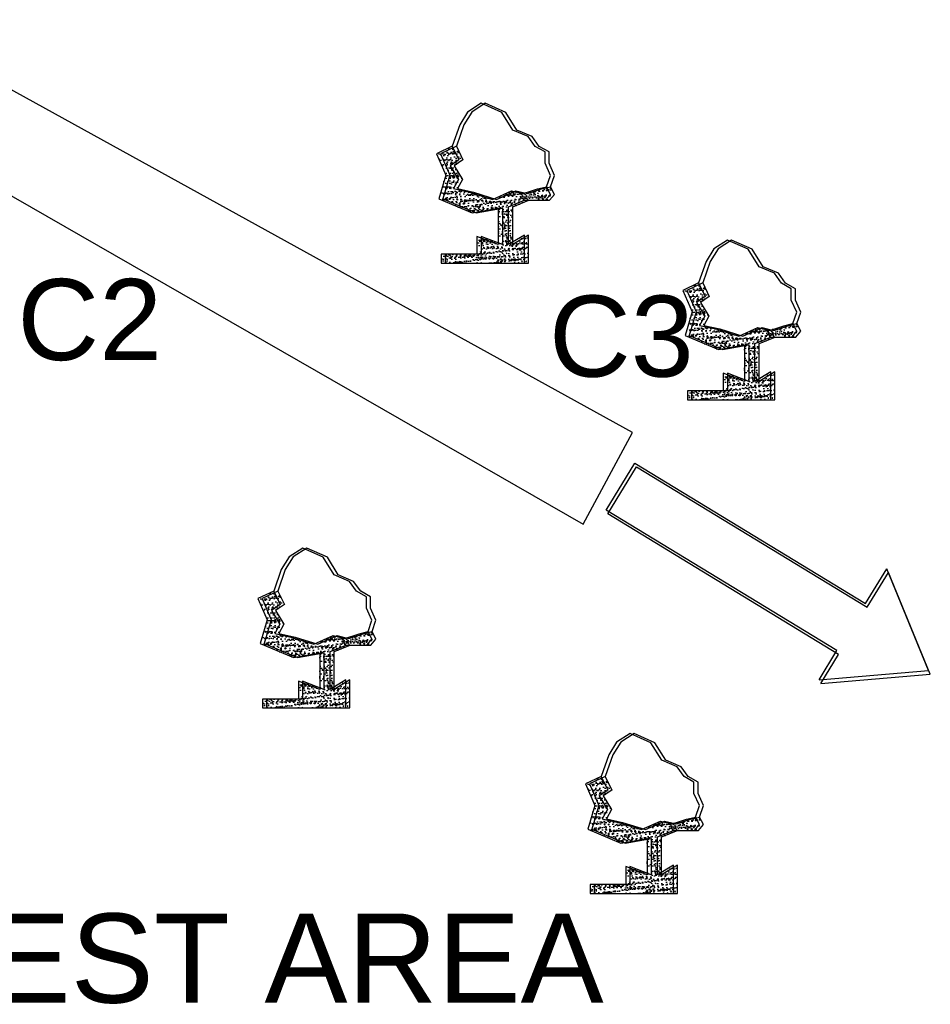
# Model space of a CAD drawing. Header units: inches. Extents: x -1841658761 to 3039153, y 1727 to 2165588347.
# Tile 15 of 41: x 10768 to 10816, y 4462 to 4514. Entities that reach past the tile are written whole.
import ezdxf

# ---------------------------------------------------------------- set-up
doc = ezdxf.new("R2010")
doc.units = ezdxf.units.IN
doc.header["$MEASUREMENT"] = 0
pattern_1 = [(50, (9835.82934, 4312.83143), (0.5715667, -0.0500056), [0.05976563, -0.65742187]), (355, (9835.82934, 4312.83143), (-0.11056747, 0.5994031), [0.0478125, -0.5259375]), (100.451444, (9835.87697, 4312.82727), (0.46099924, 0.5493975), [0.05079297, -0.55872262]), (46.1842, (9835.82934, 4312.9908), (0.85045794, -0.1318982), [0.0896484, -0.9861328]), (96.63564, (9835.9002, 4312.9798), (0.74480874, 0.77625076), [0.0761895, -0.8380844]), (351.18416, (9835.8293, 4312.9908), (0.7448087, 0.77625076), [0.07171875, -0.78890625]), (21, (9835.90903, 4312.95097), (0.4756603, -0.32083693), [0.05976563, -0.65742187]), (326, (9835.909, 4312.95097), (0.1938919, 0.57785394), [0.0478125, -0.5259375]), (71.451445, (9835.94867, 4312.92423), (0.6695522, 0.257017), [0.05079296, -0.55872262]), (37.5, (9835.82934, 4312.83143), (0.009689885, 0.26527479), [0, -0.5195625, 0, -0.53390625, 0, -0.52792969]), (7.5, (9835.82934, 4312.83143), (0.20963354, 0.31429683), [0, -0.30440625, 0, -0.507609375, 0, -0.20121094]), (327.5, (9835.65164, 4312.83143), (0.425389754, -0.017973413), [0, -0.19921875, 0, -0.6215625, 0, -0.82476562]), (317.5, (9835.57195, 4312.83143), (0.46472648, 0.07977116), [0, -0.25898437, 0, -0.41278125, 0, -0.58570312])]
pattern_2 = [(50, (9853, 4303.11184), (0.5715667, -0.0500056), [0.05976563, -0.65742187]), (355, (9853, 4303.11184), (-0.11056747, 0.5994031), [0.0478125, -0.5259375]), (100.451444, (9853.0476, 4303.10767), (0.46099924, 0.5493975), [0.05079297, -0.55872262]), (46.1842, (9853, 4303.2712), (0.85045794, -0.1318982), [0.0896484, -0.9861328]), (96.63564, (9853.0709, 4303.2602), (0.74480874, 0.77625076), [0.0761895, -0.8380844]), (351.18416, (9853, 4303.2712), (0.7448087, 0.77625076), [0.07171875, -0.78890625]), (21, (9853.0797, 4303.23137), (0.4756603, -0.32083693), [0.05976563, -0.65742187]), (326, (9853.0797, 4303.23137), (0.1938919, 0.57785394), [0.0478125, -0.5259375]), (71.451445, (9853.1193, 4303.20463), (0.6695522, 0.257017), [0.05079296, -0.55872262]), (37.5, (9853, 4303.11184), (0.009689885, 0.26527479), [0, -0.5195625, 0, -0.53390625, 0, -0.52792969]), (7.5, (9853, 4303.11184), (0.20963354, 0.31429683), [0, -0.30440625, 0, -0.507609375, 0, -0.20121094]), (327.5, (9852.82229, 4303.11184), (0.425389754, -0.017973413), [0, -0.19921875, 0, -0.6215625, 0, -0.82476562]), (317.5, (9852.7426, 4303.11184), (0.46472648, 0.07977116), [0, -0.25898437, 0, -0.41278125, 0, -0.58570312])]
pattern_3 = [(50, (9845.19086, 4336.1454), (0.5715667, -0.0500056), [0.05976563, -0.65742187]), (355, (9845.19086, 4336.1454), (-0.11056747, 0.5994031), [0.0478125, -0.5259375]), (100.451444, (9845.2385, 4336.14124), (0.46099924, 0.5493975), [0.05079297, -0.55872262]), (46.1842, (9845.19086, 4336.3048), (0.85045794, -0.1318982), [0.0896484, -0.9861328]), (96.63564, (9845.2617, 4336.2938), (0.74480874, 0.77625076), [0.0761895, -0.8380844]), (351.18416, (9845.1909, 4336.3048), (0.7448087, 0.77625076), [0.07171875, -0.78890625]), (21, (9845.27055, 4336.26494), (0.4756603, -0.32083693), [0.05976563, -0.65742187]), (326, (9845.27055, 4336.26494), (0.1938919, 0.57785394), [0.0478125, -0.5259375]), (71.451445, (9845.3102, 4336.2382), (0.6695522, 0.257017), [0.05079296, -0.55872262]), (37.5, (9845.19086, 4336.14541), (0.009689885, 0.26527479), [0, -0.5195625, 0, -0.53390625, 0, -0.52792969]), (7.5, (9845.19086, 4336.1454), (0.20963354, 0.31429683), [0, -0.30440625, 0, -0.507609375, 0, -0.20121094]), (327.5, (9845.01316, 4336.14541), (0.425389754, -0.017973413), [0, -0.19921875, 0, -0.6215625, 0, -0.82476562]), (317.5, (9844.93347, 4336.1454), (0.46472648, 0.07977116), [0, -0.25898437, 0, -0.41278125, 0, -0.58570312])]
pattern_4 = [(50, (9858.104, 4328.97912), (0.5715667, -0.0500056), [0.05976563, -0.65742187]), (355, (9858.104, 4328.9791), (-0.11056747, 0.5994031), [0.0478125, -0.5259375]), (100.451444, (9858.1516, 4328.97496), (0.46099924, 0.5493975), [0.05079297, -0.55872262]), (46.1842, (9858.104, 4329.1385), (0.85045794, -0.1318982), [0.0896484, -0.9861328]), (96.63564, (9858.17486, 4329.1275), (0.74480874, 0.77625076), [0.0761895, -0.8380844]), (351.18416, (9858.104, 4329.1385), (0.7448087, 0.77625076), [0.07171875, -0.78890625]), (21, (9858.18367, 4329.09866), (0.4756603, -0.32083693), [0.05976563, -0.65742187]), (326, (9858.1837, 4329.09866), (0.1938919, 0.57785394), [0.0478125, -0.5259375]), (71.451445, (9858.2233, 4329.0719), (0.6695522, 0.257017), [0.05079296, -0.55872262]), (37.5, (9858.10398, 4328.97912), (0.009689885, 0.26527479), [0, -0.5195625, 0, -0.53390625, 0, -0.52792969]), (7.5, (9858.10398, 4328.97912), (0.20963354, 0.31429683), [0, -0.30440625, 0, -0.507609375, 0, -0.20121094]), (327.5, (9857.92628, 4328.97912), (0.425389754, -0.017973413), [0, -0.19921875, 0, -0.6215625, 0, -0.82476562]), (317.5, (9857.8466, 4328.97912), (0.46472648, 0.07977116), [0, -0.25898437, 0, -0.41278125, 0, -0.58570312])]

msp = doc.modelspace()

# ---------------------------------------------------------------- hatches: boundary and pattern name
at = {"ltscale": 0.02}
h = msp.add_hatch(dxfattribs=at)
h.set_pattern_fill('AR-CONC', color=256, scale=0.079687)
h.set_pattern_definition([(50, (9844.97836, 4336.1454), (0.5715667, -0.0500056), [0.05976563, -0.65742187]), (355, (9844.97836, 4336.1454), (-0.11056747, 0.5994031), [0.0478125, -0.5259375]), (100.451444, (9845.026, 4336.14124), (0.46099924, 0.5493975), [0.05079297, -0.55872262]), (46.1842, (9844.97836, 4336.3048), (0.85045794, -0.1318982), [0.0896484, -0.9861328]), (96.63564, (9845.0492, 4336.2938), (0.74480874, 0.77625076), [0.0761895, -0.8380844]), (351.18416, (9844.9784, 4336.3048), (0.7448087, 0.77625076), [0.07171875, -0.78890625]), (21, (9845.05805, 4336.26494), (0.4756603, -0.32083693), [0.05976563, -0.65742187]), (326, (9845.05805, 4336.26494), (0.1938919, 0.57785394), [0.0478125, -0.5259375]), (71.451445, (9845.0977, 4336.2382), (0.6695522, 0.257017), [0.05079296, -0.55872262]), (37.5, (9844.97836, 4336.14541), (0.009689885, 0.26527479), [0, -0.5195625, 0, -0.53390625, 0, -0.52792969]), (7.5, (9844.97836, 4336.1454), (0.20963354, 0.31429683), [0, -0.30440625, 0, -0.507609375, 0, -0.20121094]), (327.5, (9844.80066, 4336.14541), (0.425389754, -0.017973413), [0, -0.19921875, 0, -0.6215625, 0, -0.82476562]), (317.5, (9844.72097, 4336.1454), (0.46472648, 0.07977116), [0, -0.25898437, 0, -0.41278125, 0, -0.58570312])])
h.paths.add_polyline_path([(10790.5237, 4505.2062), (10790.7946, 4505.69364), (10790.35213, 4506.40677), (10790.81265, 4506.71368), (10790.46925, 4507.42763), (10789.64181, 4507.03702), (10790.12449, 4505.91117), (10789.75675, 4504.67044), (10791.50354, 4503.93519), (10792.88104, 4504.18278), (10792.88104, 4502.27079), (10791.76234, 4502.70369), (10791.76234, 4501.76573), (10789.88579, 4501.76573), (10789.88579, 4501.29675), (10794.25236, 4501.29675), (10794.25236, 4502.77585), (10793.42236, 4502.27079), (10793.42236, 4504.25493), (10794.26129, 4504.59363), (10795.35282, 4504.59363), (10795.61229, 4504.90197), (10795.41274, 4505.30094), (10794.94084, 4505.18829), (10794.19644, 4504.94326), (10793.57912, 4505.08846), (10792.57146, 4504.64378), (10791.37249, 4505.01663)])
h = msp.add_hatch(dxfattribs=at)
h.set_pattern_fill('AR-CONC', color=256, scale=0.079687)
h.set_pattern_definition(pattern_3)
h.paths.add_polyline_path([(10790.7362, 4505.2062), (10791.0071, 4505.69364), (10790.56463, 4506.40677), (10791.02515, 4506.71368), (10790.68175, 4507.42763), (10789.85431, 4507.03702), (10790.33699, 4505.91117), (10789.96925, 4504.67044), (10791.71604, 4503.93519), (10793.09354, 4504.18278), (10793.09354, 4502.27079), (10791.97484, 4502.70369), (10791.97484, 4501.76573), (10790.09829, 4501.76573), (10790.09829, 4501.29675), (10794.46486, 4501.29675), (10794.46486, 4502.77585), (10793.63486, 4502.27079), (10793.63486, 4504.25493), (10794.47379, 4504.59363), (10795.56532, 4504.59363), (10795.82479, 4504.90197), (10795.62524, 4505.30094), (10795.15334, 4505.18829), (10794.40894, 4504.94326), (10793.79162, 4505.08846), (10792.78396, 4504.64378), (10791.58499, 4505.01663)])
h = msp.add_hatch(dxfattribs=at)
h.set_pattern_fill('AR-CONC', color=256, scale=0.079687)
h.set_pattern_definition(pattern_3)
h.paths.add_polyline_path([(10790.7362, 4505.2062), (10791.0071, 4505.69364), (10790.56463, 4506.40677), (10791.02515, 4506.71368), (10790.68175, 4507.42763), (10789.85431, 4507.03702), (10790.33699, 4505.91117), (10789.96925, 4504.67044), (10791.71604, 4503.93519), (10793.09354, 4504.18278), (10793.09354, 4502.27079), (10791.97484, 4502.70369), (10791.97484, 4501.76573), (10790.09829, 4501.76573), (10790.09829, 4501.29675), (10794.46486, 4501.29675), (10794.46486, 4502.77585), (10793.63486, 4502.27079), (10793.63486, 4504.25493), (10794.47379, 4504.59363), (10795.56532, 4504.59363), (10795.82479, 4504.90197), (10795.62524, 4505.30094), (10795.15334, 4505.18829), (10794.40894, 4504.94326), (10793.79162, 4505.08846), (10792.78396, 4504.64378), (10791.58499, 4505.01663)])
h = msp.add_hatch(dxfattribs=at)
h.set_pattern_fill('AR-CONC', color=256, scale=0.079687)
h.set_pattern_definition([(50, (9857.8915, 4328.97912), (0.5715667, -0.0500056), [0.05976563, -0.65742187]), (355, (9857.8915, 4328.9791), (-0.11056747, 0.5994031), [0.0478125, -0.5259375]), (100.451444, (9857.9391, 4328.97496), (0.46099924, 0.5493975), [0.05079297, -0.55872262]), (46.1842, (9857.8915, 4329.1385), (0.85045794, -0.1318982), [0.0896484, -0.9861328]), (96.63564, (9857.96236, 4329.1275), (0.74480874, 0.77625076), [0.0761895, -0.8380844]), (351.18416, (9857.8915, 4329.1385), (0.7448087, 0.77625076), [0.07171875, -0.78890625]), (21, (9857.97117, 4329.09866), (0.4756603, -0.32083693), [0.05976563, -0.65742187]), (326, (9857.9712, 4329.09866), (0.1938919, 0.57785394), [0.0478125, -0.5259375]), (71.451445, (9858.0108, 4329.0719), (0.6695522, 0.257017), [0.05079296, -0.55872262]), (37.5, (9857.89148, 4328.97912), (0.009689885, 0.26527479), [0, -0.5195625, 0, -0.53390625, 0, -0.52792969]), (7.5, (9857.89148, 4328.97912), (0.20963354, 0.31429683), [0, -0.30440625, 0, -0.507609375, 0, -0.20121094]), (327.5, (9857.71378, 4328.97912), (0.425389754, -0.017973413), [0, -0.19921875, 0, -0.6215625, 0, -0.82476562]), (317.5, (9857.6341, 4328.97912), (0.46472648, 0.07977116), [0, -0.25898437, 0, -0.41278125, 0, -0.58570312])])
h.paths.add_polyline_path([(10803.43683, 4498.03991), (10803.70772, 4498.52736), (10803.26526, 4499.24048), (10803.72578, 4499.54739), (10803.38238, 4500.26134), (10802.55494, 4499.87074), (10803.03761, 4498.74489), (10802.66987, 4497.50415), (10804.41667, 4496.76891), (10805.79416, 4497.0165), (10805.79416, 4495.1045), (10804.67546, 4495.5374), (10804.67546, 4494.59944), (10802.79891, 4494.59944), (10802.79891, 4494.13047), (10807.16549, 4494.13047), (10807.16549, 4495.60956), (10806.33548, 4495.1045), (10806.33548, 4497.08865), (10807.17442, 4497.42735), (10808.26595, 4497.42735), (10808.52541, 4497.73568), (10808.32587, 4498.13465), (10807.85397, 4498.022), (10807.10957, 4497.77697), (10806.49225, 4497.92217), (10805.48458, 4497.47749), (10804.28562, 4497.85035)])
h = msp.add_hatch(dxfattribs=at)
h.set_pattern_fill('AR-CONC', color=256, scale=0.079687)
h.set_pattern_definition(pattern_4)
h.paths.add_polyline_path([(10803.64933, 4498.03991), (10803.92022, 4498.52736), (10803.47776, 4499.24048), (10803.93828, 4499.54739), (10803.59488, 4500.26134), (10802.76744, 4499.87074), (10803.25011, 4498.74489), (10802.88237, 4497.50415), (10804.62917, 4496.76891), (10806.00666, 4497.0165), (10806.00666, 4495.1045), (10804.88796, 4495.5374), (10804.88796, 4494.59944), (10803.01141, 4494.59944), (10803.01141, 4494.13047), (10807.37799, 4494.13047), (10807.37799, 4495.60956), (10806.54798, 4495.1045), (10806.54798, 4497.08865), (10807.38692, 4497.42735), (10808.47845, 4497.42735), (10808.73791, 4497.73568), (10808.53837, 4498.13465), (10808.06647, 4498.022), (10807.32207, 4497.77697), (10806.70475, 4497.92217), (10805.69708, 4497.47749), (10804.49812, 4497.85035)])
h = msp.add_hatch(dxfattribs=at)
h.set_pattern_fill('AR-CONC', color=256, scale=0.079687)
h.set_pattern_definition(pattern_4)
h.paths.add_polyline_path([(10803.64933, 4498.03991), (10803.92022, 4498.52736), (10803.47776, 4499.24048), (10803.93828, 4499.54739), (10803.59488, 4500.26134), (10802.76744, 4499.87074), (10803.25011, 4498.74489), (10802.88237, 4497.50415), (10804.62917, 4496.76891), (10806.00666, 4497.0165), (10806.00666, 4495.1045), (10804.88796, 4495.5374), (10804.88796, 4494.59944), (10803.01141, 4494.59944), (10803.01141, 4494.13047), (10807.37799, 4494.13047), (10807.37799, 4495.60956), (10806.54798, 4495.1045), (10806.54798, 4497.08865), (10807.38692, 4497.42735), (10808.47845, 4497.42735), (10808.73791, 4497.73568), (10808.53837, 4498.13465), (10808.06647, 4498.022), (10807.32207, 4497.77697), (10806.70475, 4497.92217), (10805.69708, 4497.47749), (10804.49812, 4497.85035)])
h = msp.add_hatch(dxfattribs=at)
h.set_pattern_fill('AR-CONC', color=256, scale=0.079687)
h.set_pattern_definition([(50, (9835.61684, 4312.83143), (0.5715667, -0.0500056), [0.05976563, -0.65742187]), (355, (9835.61684, 4312.83143), (-0.11056747, 0.5994031), [0.0478125, -0.5259375]), (100.451444, (9835.66447, 4312.82727), (0.46099924, 0.5493975), [0.05079297, -0.55872262]), (46.1842, (9835.61684, 4312.9908), (0.85045794, -0.1318982), [0.0896484, -0.9861328]), (96.63564, (9835.6877, 4312.9798), (0.74480874, 0.77625076), [0.0761895, -0.8380844]), (351.18416, (9835.6168, 4312.9908), (0.7448087, 0.77625076), [0.07171875, -0.78890625]), (21, (9835.69653, 4312.95097), (0.4756603, -0.32083693), [0.05976563, -0.65742187]), (326, (9835.6965, 4312.95097), (0.1938919, 0.57785394), [0.0478125, -0.5259375]), (71.451445, (9835.73617, 4312.92423), (0.6695522, 0.257017), [0.05079296, -0.55872262]), (37.5, (9835.61684, 4312.83143), (0.009689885, 0.26527479), [0, -0.5195625, 0, -0.53390625, 0, -0.52792969]), (7.5, (9835.61684, 4312.83143), (0.20963354, 0.31429683), [0, -0.30440625, 0, -0.507609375, 0, -0.20121094]), (327.5, (9835.43914, 4312.83143), (0.425389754, -0.017973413), [0, -0.19921875, 0, -0.6215625, 0, -0.82476562]), (317.5, (9835.35945, 4312.83143), (0.46472648, 0.07977116), [0, -0.25898437, 0, -0.41278125, 0, -0.58570312])])
h.paths.add_polyline_path([(10781.16218, 4481.89222), (10781.43308, 4482.37967), (10780.99061, 4483.09279), (10781.45113, 4483.3997), (10781.10774, 4484.11365), (10780.28029, 4483.72305), (10780.76297, 4482.5972), (10780.39523, 4481.35646), (10782.14202, 4480.62121), (10783.51952, 4480.86881), (10783.51952, 4478.95681), (10782.40082, 4479.38971), (10782.40082, 4478.45175), (10780.52427, 4478.45175), (10780.52427, 4477.98278), (10784.89084, 4477.98278), (10784.89084, 4479.46187), (10784.06084, 4478.95681), (10784.06084, 4480.94096), (10784.89978, 4481.27966), (10785.9913, 4481.27966), (10786.25077, 4481.58799), (10786.05122, 4481.98696), (10785.57932, 4481.87431), (10784.83492, 4481.62928), (10784.2176, 4481.77448), (10783.20994, 4481.3298), (10782.01097, 4481.70266)])
h = msp.add_hatch(dxfattribs=at)
h.set_pattern_fill('AR-CONC', color=256, scale=0.079687)
h.set_pattern_definition(pattern_1)
h.paths.add_polyline_path([(10781.37468, 4481.89222), (10781.64558, 4482.37967), (10781.20311, 4483.09279), (10781.66363, 4483.3997), (10781.32024, 4484.11365), (10780.49279, 4483.72305), (10780.97547, 4482.5972), (10780.60773, 4481.35646), (10782.35452, 4480.62121), (10783.73202, 4480.86881), (10783.73202, 4478.95681), (10782.61332, 4479.38971), (10782.61332, 4478.45175), (10780.73677, 4478.45175), (10780.73677, 4477.98278), (10785.10334, 4477.98278), (10785.10334, 4479.46187), (10784.27334, 4478.95681), (10784.27334, 4480.94096), (10785.11228, 4481.27966), (10786.2038, 4481.27966), (10786.46327, 4481.58799), (10786.26372, 4481.98696), (10785.79182, 4481.87431), (10785.04742, 4481.62928), (10784.4301, 4481.77448), (10783.42244, 4481.3298), (10782.22347, 4481.70266)])
h = msp.add_hatch(dxfattribs=at)
h.set_pattern_fill('AR-CONC', color=256, scale=0.079687)
h.set_pattern_definition(pattern_1)
h.paths.add_polyline_path([(10781.37468, 4481.89222), (10781.64558, 4482.37967), (10781.20311, 4483.09279), (10781.66363, 4483.3997), (10781.32024, 4484.11365), (10780.49279, 4483.72305), (10780.97547, 4482.5972), (10780.60773, 4481.35646), (10782.35452, 4480.62121), (10783.73202, 4480.86881), (10783.73202, 4478.95681), (10782.61332, 4479.38971), (10782.61332, 4478.45175), (10780.73677, 4478.45175), (10780.73677, 4477.98278), (10785.10334, 4477.98278), (10785.10334, 4479.46187), (10784.27334, 4478.95681), (10784.27334, 4480.94096), (10785.11228, 4481.27966), (10786.2038, 4481.27966), (10786.46327, 4481.58799), (10786.26372, 4481.98696), (10785.79182, 4481.87431), (10785.04742, 4481.62928), (10784.4301, 4481.77448), (10783.42244, 4481.3298), (10782.22347, 4481.70266)])
h = msp.add_hatch(dxfattribs=at)
h.set_pattern_fill('AR-CONC', color=256, scale=0.079687)
h.set_pattern_definition([(50, (9852.7875, 4303.11184), (0.5715667, -0.0500056), [0.05976563, -0.65742187]), (355, (9852.7875, 4303.11184), (-0.11056747, 0.5994031), [0.0478125, -0.5259375]), (100.451444, (9852.8351, 4303.10767), (0.46099924, 0.5493975), [0.05079297, -0.55872262]), (46.1842, (9852.7875, 4303.2712), (0.85045794, -0.1318982), [0.0896484, -0.9861328]), (96.63564, (9852.8584, 4303.2602), (0.74480874, 0.77625076), [0.0761895, -0.8380844]), (351.18416, (9852.7875, 4303.2712), (0.7448087, 0.77625076), [0.07171875, -0.78890625]), (21, (9852.8672, 4303.23137), (0.4756603, -0.32083693), [0.05976563, -0.65742187]), (326, (9852.8672, 4303.23137), (0.1938919, 0.57785394), [0.0478125, -0.5259375]), (71.451445, (9852.9068, 4303.20463), (0.6695522, 0.257017), [0.05079296, -0.55872262]), (37.5, (9852.7875, 4303.11184), (0.009689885, 0.26527479), [0, -0.5195625, 0, -0.53390625, 0, -0.52792969]), (7.5, (9852.7875, 4303.11184), (0.20963354, 0.31429683), [0, -0.30440625, 0, -0.507609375, 0, -0.20121094]), (327.5, (9852.60979, 4303.11184), (0.425389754, -0.017973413), [0, -0.19921875, 0, -0.6215625, 0, -0.82476562]), (317.5, (9852.5301, 4303.11184), (0.46472648, 0.07977116), [0, -0.25898437, 0, -0.41278125, 0, -0.58570312])])
h.paths.add_polyline_path([(10798.33283, 4472.17262), (10798.60373, 4472.66007), (10798.16126, 4473.37319), (10798.62178, 4473.6801), (10798.27839, 4474.39406), (10797.45095, 4474.00345), (10797.93362, 4472.8776), (10797.56588, 4471.63687), (10799.31267, 4470.90162), (10800.69017, 4471.14921), (10800.69017, 4469.23721), (10799.57147, 4469.67012), (10799.57147, 4468.73216), (10797.69492, 4468.73216), (10797.69492, 4468.26318), (10802.06149, 4468.26318), (10802.06149, 4469.74227), (10801.23149, 4469.23721), (10801.23149, 4471.22136), (10802.07043, 4471.56006), (10803.16195, 4471.56006), (10803.42142, 4471.86839), (10803.22187, 4472.26736), (10802.74997, 4472.15471), (10802.00557, 4471.90969), (10801.38825, 4472.05489), (10800.38059, 4471.61021), (10799.18163, 4471.98306)])
h = msp.add_hatch(dxfattribs=at)
h.set_pattern_fill('AR-CONC', color=256, scale=0.079687)
h.set_pattern_definition(pattern_2)
h.paths.add_polyline_path([(10798.54533, 4472.17262), (10798.81623, 4472.66007), (10798.37376, 4473.37319), (10798.83428, 4473.6801), (10798.49089, 4474.39406), (10797.66345, 4474.00345), (10798.14612, 4472.8776), (10797.77838, 4471.63687), (10799.52517, 4470.90162), (10800.90267, 4471.14921), (10800.90267, 4469.23721), (10799.78397, 4469.67012), (10799.78397, 4468.73216), (10797.90742, 4468.73216), (10797.90742, 4468.26318), (10802.27399, 4468.26318), (10802.27399, 4469.74227), (10801.44399, 4469.23721), (10801.44399, 4471.22136), (10802.28293, 4471.56006), (10803.37445, 4471.56006), (10803.63392, 4471.86839), (10803.43437, 4472.26736), (10802.96247, 4472.15471), (10802.21807, 4471.90969), (10801.60075, 4472.05489), (10800.59309, 4471.61021), (10799.39413, 4471.98306)])
h = msp.add_hatch(dxfattribs=at)
h.set_pattern_fill('AR-CONC', color=256, scale=0.079687)
h.set_pattern_definition(pattern_2)
h.paths.add_polyline_path([(10798.54533, 4472.17262), (10798.81623, 4472.66007), (10798.37376, 4473.37319), (10798.83428, 4473.6801), (10798.49089, 4474.39406), (10797.66345, 4474.00345), (10798.14612, 4472.8776), (10797.77838, 4471.63687), (10799.52517, 4470.90162), (10800.90267, 4471.14921), (10800.90267, 4469.23721), (10799.78397, 4469.67012), (10799.78397, 4468.73216), (10797.90742, 4468.73216), (10797.90742, 4468.26318), (10802.27399, 4468.26318), (10802.27399, 4469.74227), (10801.44399, 4469.23721), (10801.44399, 4471.22136), (10802.28293, 4471.56006), (10803.37445, 4471.56006), (10803.63392, 4471.86839), (10803.43437, 4472.26736), (10802.96247, 4472.15471), (10802.21807, 4471.90969), (10801.60075, 4472.05489), (10800.59309, 4471.61021), (10799.39413, 4471.98306)])

# ---------------------------------------------------------------- linework, layer by layer
for p, q in [((10799.91093, 4492.4156), (10729.33373, 4531.37825)), ((10727.4516, 4527.75246), (10797.32078, 4487.61048)), ((10791.98621, 4509.67933), (10791.27371, 4509.21979)), ((10792.19871, 4509.67933), (10791.48621, 4509.21979)), ((10792.19871, 4509.67933), (10791.48621, 4509.21979)), ((10793.06648, 4509.19682), (10791.98621, 4509.67933)), ((10793.27898, 4509.19682), (10792.19871, 4509.67933)), ((10793.27898, 4509.19682), (10792.19871, 4509.67933)), ((10791.27371, 4509.21979), (10790.85999, 4508.55348)), ((10791.48621, 4509.21979), (10791.07249, 4508.55348)), ((10791.48621, 4509.21979), (10791.07249, 4508.55348)), ((10793.64108, 4508.27776), (10793.06648, 4509.19682)), ((10793.85358, 4508.27776), (10793.27898, 4509.19682)), ((10793.85358, 4508.27776), (10793.27898, 4509.19682)), ((10790.85999, 4508.55348), (10790.46925, 4507.42763)), ((10791.07249, 4508.55348), (10790.68175, 4507.42763)), ((10791.07249, 4508.55348), (10790.68175, 4507.42763)), ((10794.44553, 4507.93311), (10793.64108, 4508.27776)), ((10794.65803, 4507.93311), (10793.85358, 4508.27776)), ((10794.65803, 4507.93311), (10793.85358, 4508.27776)), ((10794.81418, 4507.41553), (10794.44553, 4507.93311)), ((10795.02668, 4507.41553), (10794.65803, 4507.93311)), ((10795.02668, 4507.41553), (10794.65803, 4507.93311)), ((10790.46925, 4507.42763), (10789.64181, 4507.03702)), ((10789.64181, 4507.03702), (10790.12449, 4505.91117)), ((10790.68175, 4507.42763), (10789.85431, 4507.03702)), ((10790.68175, 4507.42763), (10789.85431, 4507.03702)), ((10789.85431, 4507.03702), (10790.33699, 4505.91117)), ((10789.85431, 4507.03702), (10790.33699, 4505.91117)), ((10790.46925, 4507.42763), (10790.81265, 4506.71368)), ((10790.68175, 4507.42763), (10791.02515, 4506.71368)), ((10790.68175, 4507.42763), (10791.02515, 4506.71368)), ((10795.32888, 4507.12827), (10794.81418, 4507.41553)), ((10795.54138, 4507.12827), (10795.02668, 4507.41553)), ((10795.54138, 4507.12827), (10795.02668, 4507.41553)), ((10795.32888, 4506.53416), (10795.32888, 4507.12827)), ((10795.54138, 4506.53416), (10795.54138, 4507.12827)), ((10795.54138, 4506.53416), (10795.54138, 4507.12827)), ((10790.81265, 4506.71368), (10790.35213, 4506.40677)), ((10790.35213, 4506.40677), (10790.7946, 4505.69364)), ((10791.02515, 4506.71368), (10790.56463, 4506.40677)), ((10791.02515, 4506.71368), (10790.56463, 4506.40677)), ((10790.56463, 4506.40677), (10791.0071, 4505.69364)), ((10790.56463, 4506.40677), (10791.0071, 4505.69364)), ((10795.61229, 4505.89938), (10795.32888, 4506.53416)), ((10795.82479, 4505.89938), (10795.54138, 4506.53416)), ((10795.82479, 4505.89938), (10795.54138, 4506.53416)), ((10790.12449, 4505.91117), (10789.75675, 4504.67044)), ((10790.33699, 4505.91117), (10789.96925, 4504.67044)), ((10790.33699, 4505.91117), (10789.96925, 4504.67044)), ((10795.41274, 4505.30094), (10795.61229, 4505.89938)), ((10795.62524, 4505.30094), (10795.82479, 4505.89938)), ((10795.62524, 4505.30094), (10795.82479, 4505.89938)), ((10790.7946, 4505.69364), (10790.5237, 4505.2062)), ((10791.0071, 4505.69364), (10790.7362, 4505.2062)), ((10791.0071, 4505.69364), (10790.7362, 4505.2062)), ((10790.5237, 4505.2062), (10791.37249, 4505.01663)), ((10790.7362, 4505.2062), (10791.58499, 4505.01663)), ((10790.7362, 4505.2062), (10791.58499, 4505.01663)), ((10791.37249, 4505.01663), (10792.57146, 4504.64378)), ((10791.58499, 4505.01663), (10792.78396, 4504.64378)), ((10791.58499, 4505.01663), (10792.78396, 4504.64378)), ((10792.57146, 4504.64378), (10793.57912, 4505.08846)), ((10792.78396, 4504.64378), (10793.79162, 4505.08846)), ((10792.78396, 4504.64378), (10793.79162, 4505.08846)), ((10793.57912, 4505.08846), (10794.19644, 4504.94326)), ((10793.79162, 4505.08846), (10794.40894, 4504.94326)), ((10793.79162, 4505.08846), (10794.40894, 4504.94326)), ((10794.19644, 4504.94326), (10794.94084, 4505.18829)), ((10794.40894, 4504.94326), (10795.15334, 4505.18829)), ((10794.40894, 4504.94326), (10795.15334, 4505.18829)), ((10794.94084, 4505.18829), (10795.41274, 4505.30094)), ((10795.15334, 4505.18829), (10795.62524, 4505.30094)), ((10795.15334, 4505.18829), (10795.62524, 4505.30094)), ((10795.35282, 4504.59363), (10795.61229, 4504.90197)), ((10795.61229, 4504.90197), (10795.41274, 4505.30094)), ((10795.56532, 4504.59363), (10795.82479, 4504.90197)), ((10795.56532, 4504.59363), (10795.82479, 4504.90197)), ((10795.82479, 4504.90197), (10795.62524, 4505.30094)), ((10795.82479, 4504.90197), (10795.62524, 4505.30094)), ((10789.75675, 4504.67044), (10791.50354, 4503.93519)), ((10789.96925, 4504.67044), (10791.71604, 4503.93519)), ((10789.96925, 4504.67044), (10791.71604, 4503.93519)), ((10793.42236, 4504.25493), (10794.26129, 4504.59363)), ((10793.63486, 4504.25493), (10794.47379, 4504.59363)), ((10793.63486, 4504.25493), (10794.47379, 4504.59363)), ((10794.26129, 4504.59363), (10795.35282, 4504.59363)), ((10794.47379, 4504.59363), (10795.56532, 4504.59363)), ((10794.47379, 4504.59363), (10795.56532, 4504.59363)), ((10791.50354, 4503.93519), (10792.88104, 4504.18278)), ((10791.71604, 4503.93519), (10793.09354, 4504.18278)), ((10791.71604, 4503.93519), (10793.09354, 4504.18278)), ((10792.88104, 4504.18278), (10792.88104, 4502.27079)), ((10793.09354, 4504.18278), (10793.09354, 4502.27079)), ((10793.09354, 4504.18278), (10793.09354, 4502.27079)), ((10793.42236, 4502.27079), (10793.42236, 4504.25493)), ((10793.63486, 4502.27079), (10793.63486, 4504.25493)), ((10793.63486, 4502.27079), (10793.63486, 4504.25493)), ((10792.88104, 4502.27079), (10791.76234, 4502.70369)), ((10791.76234, 4502.70369), (10791.76234, 4501.76573)), ((10793.09354, 4502.27079), (10791.97484, 4502.70369)), ((10791.97484, 4502.70369), (10791.97484, 4501.76573)), ((10793.09354, 4502.27079), (10791.97484, 4502.70369)), ((10791.97484, 4502.70369), (10791.97484, 4501.76573)), ((10794.25236, 4502.77585), (10793.42236, 4502.27079)), ((10794.46486, 4502.77585), (10793.63486, 4502.27079)), ((10794.46486, 4502.77585), (10793.63486, 4502.27079)), ((10794.25236, 4501.29675), (10794.25236, 4502.77585)), ((10794.46486, 4501.29675), (10794.46486, 4502.77585)), ((10794.46486, 4501.29675), (10794.46486, 4502.77585)), ((10804.89934, 4502.51304), (10804.18683, 4502.05351)), ((10805.11184, 4502.51304), (10804.39933, 4502.05351)), ((10805.11184, 4502.51304), (10804.39933, 4502.05351)), ((10805.97961, 4502.03054), (10804.89934, 4502.51304)), ((10806.19211, 4502.03054), (10805.11184, 4502.51304)), ((10806.19211, 4502.03054), (10805.11184, 4502.51304)), ((10791.76234, 4501.76573), (10789.88579, 4501.76573)), ((10789.88579, 4501.76573), (10789.88579, 4501.29675)), ((10791.97484, 4501.76573), (10790.09829, 4501.76573)), ((10790.09829, 4501.76573), (10790.09829, 4501.29675)), ((10791.97484, 4501.76573), (10790.09829, 4501.76573)), ((10790.09829, 4501.76573), (10790.09829, 4501.29675)), ((10804.18683, 4502.05351), (10803.77311, 4501.38719)), ((10804.39933, 4502.05351), (10803.98561, 4501.38719)), ((10804.39933, 4502.05351), (10803.98561, 4501.38719)), ((10806.55421, 4501.11147), (10805.97961, 4502.03054)), ((10806.76671, 4501.11147), (10806.19211, 4502.03054)), ((10806.76671, 4501.11147), (10806.19211, 4502.03054)), ((10789.88579, 4501.29675), (10794.25236, 4501.29675)), ((10790.09829, 4501.29675), (10794.46486, 4501.29675)), ((10790.09829, 4501.29675), (10794.46486, 4501.29675)), ((10803.77311, 4501.38719), (10803.38238, 4500.26134)), ((10803.98561, 4501.38719), (10803.59488, 4500.26134)), ((10803.98561, 4501.38719), (10803.59488, 4500.26134)), ((10807.35866, 4500.76683), (10806.55421, 4501.11147)), ((10807.57116, 4500.76683), (10806.76671, 4501.11147)), ((10807.57116, 4500.76683), (10806.76671, 4501.11147)), ((10807.7273, 4500.24924), (10807.35866, 4500.76683)), ((10807.9398, 4500.24924), (10807.57116, 4500.76683)), ((10807.9398, 4500.24924), (10807.57116, 4500.76683)), ((10803.38238, 4500.26134), (10802.55494, 4499.87074)), ((10803.59488, 4500.26134), (10802.76744, 4499.87074)), ((10803.59488, 4500.26134), (10802.76744, 4499.87074)), ((10803.38238, 4500.26134), (10803.72578, 4499.54739)), ((10803.59488, 4500.26134), (10803.93828, 4499.54739)), ((10803.59488, 4500.26134), (10803.93828, 4499.54739)), ((10808.242, 4499.96198), (10807.7273, 4500.24924)), ((10808.4545, 4499.96198), (10807.9398, 4500.24924)), ((10808.4545, 4499.96198), (10807.9398, 4500.24924)), ((10802.55494, 4499.87074), (10803.03761, 4498.74489)), ((10802.76744, 4499.87074), (10803.25011, 4498.74489)), ((10802.76744, 4499.87074), (10803.25011, 4498.74489)), ((10808.242, 4499.36787), (10808.242, 4499.96198)), ((10808.4545, 4499.36787), (10808.4545, 4499.96198)), ((10808.4545, 4499.36787), (10808.4545, 4499.96198)), ((10803.72578, 4499.54739), (10803.26526, 4499.24048)), ((10803.26526, 4499.24048), (10803.70772, 4498.52736)), ((10803.93828, 4499.54739), (10803.47776, 4499.24048)), ((10803.93828, 4499.54739), (10803.47776, 4499.24048)), ((10803.47776, 4499.24048), (10803.92022, 4498.52736)), ((10803.47776, 4499.24048), (10803.92022, 4498.52736)), ((10808.52541, 4498.73309), (10808.242, 4499.36787)), ((10808.73791, 4498.73309), (10808.4545, 4499.36787)), ((10808.73791, 4498.73309), (10808.4545, 4499.36787)), ((10803.03761, 4498.74489), (10802.66987, 4497.50415)), ((10803.25011, 4498.74489), (10802.88237, 4497.50415)), ((10803.25011, 4498.74489), (10802.88237, 4497.50415)), ((10808.32587, 4498.13465), (10808.52541, 4498.73309)), ((10808.53837, 4498.13465), (10808.73791, 4498.73309)), ((10808.53837, 4498.13465), (10808.73791, 4498.73309)), ((10803.70772, 4498.52736), (10803.43683, 4498.03991)), ((10803.92022, 4498.52736), (10803.64933, 4498.03991)), ((10803.92022, 4498.52736), (10803.64933, 4498.03991)), ((10803.43683, 4498.03991), (10804.28562, 4497.85035)), ((10803.64933, 4498.03991), (10804.49812, 4497.85035)), ((10803.64933, 4498.03991), (10804.49812, 4497.85035)), ((10804.28562, 4497.85035), (10805.48458, 4497.47749)), ((10804.49812, 4497.85035), (10805.69708, 4497.47749)), ((10804.49812, 4497.85035), (10805.69708, 4497.47749)), ((10805.48458, 4497.47749), (10806.49225, 4497.92217)), ((10805.69708, 4497.47749), (10806.70475, 4497.92217)), ((10805.69708, 4497.47749), (10806.70475, 4497.92217)), ((10806.49225, 4497.92217), (10807.10957, 4497.77697)), ((10806.70475, 4497.92217), (10807.32207, 4497.77697)), ((10806.70475, 4497.92217), (10807.32207, 4497.77697)), ((10807.10957, 4497.77697), (10807.85397, 4498.022)), ((10807.32207, 4497.77697), (10808.06647, 4498.022)), ((10807.32207, 4497.77697), (10808.06647, 4498.022)), ((10807.85397, 4498.022), (10808.32587, 4498.13465)), ((10808.06647, 4498.022), (10808.53837, 4498.13465)), ((10808.06647, 4498.022), (10808.53837, 4498.13465)), ((10808.26595, 4497.42735), (10808.52541, 4497.73568)), ((10808.52541, 4497.73568), (10808.32587, 4498.13465)), ((10808.47845, 4497.42735), (10808.73791, 4497.73568)), ((10808.47845, 4497.42735), (10808.73791, 4497.73568)), ((10808.73791, 4497.73568), (10808.53837, 4498.13465)), ((10808.73791, 4497.73568), (10808.53837, 4498.13465)), ((10802.66987, 4497.50415), (10804.41667, 4496.76891)), ((10802.88237, 4497.50415), (10804.62917, 4496.76891)), ((10802.88237, 4497.50415), (10804.62917, 4496.76891)), ((10806.33548, 4497.08865), (10807.17442, 4497.42735)), ((10806.54798, 4497.08865), (10807.38692, 4497.42735)), ((10806.54798, 4497.08865), (10807.38692, 4497.42735)), ((10807.17442, 4497.42735), (10808.26595, 4497.42735)), ((10807.38692, 4497.42735), (10808.47845, 4497.42735)), ((10807.38692, 4497.42735), (10808.47845, 4497.42735)), ((10804.41667, 4496.76891), (10805.79416, 4497.0165)), ((10804.62917, 4496.76891), (10806.00666, 4497.0165)), ((10804.62917, 4496.76891), (10806.00666, 4497.0165)), ((10805.79416, 4497.0165), (10805.79416, 4495.1045)), ((10806.00666, 4497.0165), (10806.00666, 4495.1045)), ((10806.00666, 4497.0165), (10806.00666, 4495.1045)), ((10806.33548, 4495.1045), (10806.33548, 4497.08865)), ((10806.54798, 4495.1045), (10806.54798, 4497.08865)), ((10806.54798, 4495.1045), (10806.54798, 4497.08865)), ((10807.16549, 4495.60956), (10806.33548, 4495.1045)), ((10807.37799, 4495.60956), (10806.54798, 4495.1045)), ((10807.37799, 4495.60956), (10806.54798, 4495.1045)), ((10807.16549, 4494.13047), (10807.16549, 4495.60956)), ((10807.37799, 4494.13047), (10807.37799, 4495.60956)), ((10807.37799, 4494.13047), (10807.37799, 4495.60956)), ((10805.79416, 4495.1045), (10804.67546, 4495.5374)), ((10804.67546, 4495.5374), (10804.67546, 4494.59944)), ((10806.00666, 4495.1045), (10804.88796, 4495.5374)), ((10804.88796, 4495.5374), (10804.88796, 4494.59944)), ((10806.00666, 4495.1045), (10804.88796, 4495.5374)), ((10804.88796, 4495.5374), (10804.88796, 4494.59944)), ((10804.67546, 4494.59944), (10802.79891, 4494.59944)), ((10802.79891, 4494.59944), (10802.79891, 4494.13047)), ((10804.88796, 4494.59944), (10803.01141, 4494.59944)), ((10803.01141, 4494.59944), (10803.01141, 4494.13047)), ((10804.88796, 4494.59944), (10803.01141, 4494.59944)), ((10803.01141, 4494.59944), (10803.01141, 4494.13047)), ((10802.79891, 4494.13047), (10807.16549, 4494.13047)), ((10803.01141, 4494.13047), (10807.37799, 4494.13047)), ((10803.01141, 4494.13047), (10807.37799, 4494.13047)), ((10797.32078, 4487.61048), (10799.91093, 4492.4156)), ((10798.53457, 4488.35242), (10800.0371, 4490.82068)), ((10798.62298, 4488.15919), (10800.12551, 4490.62744)), ((10798.62298, 4488.15919), (10800.12551, 4490.62744)), ((10800.0371, 4490.82068), (10812.13666, 4483.45514)), ((10800.12551, 4490.62744), (10812.22507, 4483.2619)), ((10800.12551, 4490.62744), (10812.22507, 4483.2619)), ((10810.63413, 4480.98688), (10798.53457, 4488.35242)), ((10810.72253, 4480.79365), (10798.62298, 4488.15919)), ((10810.72253, 4480.79365), (10798.62298, 4488.15919)), ((10782.6247, 4486.36535), (10781.91219, 4485.90582)), ((10782.8372, 4486.36535), (10782.12469, 4485.90582)), ((10782.8372, 4486.36535), (10782.12469, 4485.90582)), ((10783.70496, 4485.88285), (10782.6247, 4486.36535)), ((10783.91746, 4485.88285), (10782.8372, 4486.36535)), ((10783.91746, 4485.88285), (10782.8372, 4486.36535)), ((10781.91219, 4485.90582), (10781.49847, 4485.2395)), ((10782.12469, 4485.90582), (10781.71097, 4485.2395)), ((10782.12469, 4485.90582), (10781.71097, 4485.2395)), ((10784.27956, 4484.96378), (10783.70496, 4485.88285)), ((10784.49206, 4484.96378), (10783.91746, 4485.88285)), ((10784.49206, 4484.96378), (10783.91746, 4485.88285)), ((10812.13666, 4483.45514), (10813.24161, 4485.27027)), ((10812.13666, 4483.45514), (10813.24161, 4485.27027)), ((10815.43979, 4479.95172), (10813.24161, 4485.27027)), ((10781.49847, 4485.2395), (10781.10774, 4484.11365)), ((10781.71097, 4485.2395), (10781.32024, 4484.11365)), ((10781.71097, 4485.2395), (10781.32024, 4484.11365)), ((10785.08401, 4484.61914), (10784.27956, 4484.96378)), ((10785.29651, 4484.61914), (10784.49206, 4484.96378)), ((10785.29651, 4484.61914), (10784.49206, 4484.96378)), ((10812.22507, 4483.2619), (10813.33002, 4485.07703)), ((10812.22507, 4483.2619), (10813.33002, 4485.07703)), ((10812.22507, 4483.2619), (10813.33002, 4485.07703)), ((10812.22507, 4483.2619), (10813.33002, 4485.07703)), ((10815.5282, 4479.75848), (10813.33002, 4485.07703)), ((10815.5282, 4479.75848), (10813.33002, 4485.07703)), ((10785.45266, 4484.10155), (10785.08401, 4484.61914)), ((10785.66516, 4484.10155), (10785.29651, 4484.61914)), ((10785.66516, 4484.10155), (10785.29651, 4484.61914)), ((10781.10774, 4484.11365), (10780.28029, 4483.72305)), ((10780.28029, 4483.72305), (10780.76297, 4482.5972)), ((10781.32024, 4484.11365), (10780.49279, 4483.72305)), ((10781.32024, 4484.11365), (10780.49279, 4483.72305)), ((10780.49279, 4483.72305), (10780.97547, 4482.5972)), ((10780.49279, 4483.72305), (10780.97547, 4482.5972)), ((10781.10774, 4484.11365), (10781.45113, 4483.3997)), ((10781.32024, 4484.11365), (10781.66363, 4483.3997)), ((10781.32024, 4484.11365), (10781.66363, 4483.3997)), ((10785.96736, 4483.81429), (10785.45266, 4484.10155)), ((10786.17986, 4483.81429), (10785.66516, 4484.10155)), ((10786.17986, 4483.81429), (10785.66516, 4484.10155)), ((10785.96736, 4483.22018), (10785.96736, 4483.81429)), ((10786.17986, 4483.22018), (10786.17986, 4483.81429)), ((10786.17986, 4483.22018), (10786.17986, 4483.81429)), ((10781.45113, 4483.3997), (10780.99061, 4483.09279)), ((10781.66363, 4483.3997), (10781.20311, 4483.09279)), ((10781.66363, 4483.3997), (10781.20311, 4483.09279)), ((10786.25077, 4482.5854), (10785.96736, 4483.22018)), ((10786.46327, 4482.5854), (10786.17986, 4483.22018)), ((10786.46327, 4482.5854), (10786.17986, 4483.22018)), ((10780.99061, 4483.09279), (10781.43308, 4482.37967)), ((10781.20311, 4483.09279), (10781.64558, 4482.37967)), ((10781.20311, 4483.09279), (10781.64558, 4482.37967)), ((10780.76297, 4482.5972), (10780.39523, 4481.35646)), ((10780.97547, 4482.5972), (10780.60773, 4481.35646)), ((10780.97547, 4482.5972), (10780.60773, 4481.35646)), ((10781.43308, 4482.37967), (10781.16218, 4481.89222)), ((10781.64558, 4482.37967), (10781.37468, 4481.89222)), ((10781.64558, 4482.37967), (10781.37468, 4481.89222)), ((10786.05122, 4481.98696), (10786.25077, 4482.5854)), ((10786.26372, 4481.98696), (10786.46327, 4482.5854)), ((10786.26372, 4481.98696), (10786.46327, 4482.5854)), ((10781.16218, 4481.89222), (10782.01097, 4481.70266)), ((10781.37468, 4481.89222), (10782.22347, 4481.70266)), ((10781.37468, 4481.89222), (10782.22347, 4481.70266)), ((10782.01097, 4481.70266), (10783.20994, 4481.3298)), ((10782.22347, 4481.70266), (10783.42244, 4481.3298)), ((10782.22347, 4481.70266), (10783.42244, 4481.3298)), ((10783.20994, 4481.3298), (10784.2176, 4481.77448)), ((10783.42244, 4481.3298), (10784.4301, 4481.77448)), ((10783.42244, 4481.3298), (10784.4301, 4481.77448)), ((10784.2176, 4481.77448), (10784.83492, 4481.62928)), ((10784.4301, 4481.77448), (10785.04742, 4481.62928)), ((10784.4301, 4481.77448), (10785.04742, 4481.62928)), ((10784.83492, 4481.62928), (10785.57932, 4481.87431)), ((10785.04742, 4481.62928), (10785.79182, 4481.87431)), ((10785.04742, 4481.62928), (10785.79182, 4481.87431)), ((10785.57932, 4481.87431), (10786.05122, 4481.98696)), ((10785.79182, 4481.87431), (10786.26372, 4481.98696)), ((10785.79182, 4481.87431), (10786.26372, 4481.98696)), ((10786.25077, 4481.58799), (10786.05122, 4481.98696)), ((10786.46327, 4481.58799), (10786.26372, 4481.98696)), ((10786.46327, 4481.58799), (10786.26372, 4481.98696)), ((10780.39523, 4481.35646), (10782.14202, 4480.62121)), ((10780.60773, 4481.35646), (10782.35452, 4480.62121)), ((10780.60773, 4481.35646), (10782.35452, 4480.62121)), ((10784.06084, 4480.94096), (10784.89978, 4481.27966)), ((10784.27334, 4480.94096), (10785.11228, 4481.27966)), ((10784.27334, 4480.94096), (10785.11228, 4481.27966)), ((10784.89978, 4481.27966), (10785.9913, 4481.27966)), ((10785.11228, 4481.27966), (10786.2038, 4481.27966)), ((10785.11228, 4481.27966), (10786.2038, 4481.27966)), ((10785.9913, 4481.27966), (10786.25077, 4481.58799)), ((10786.2038, 4481.27966), (10786.46327, 4481.58799)), ((10786.2038, 4481.27966), (10786.46327, 4481.58799)), ((10782.14202, 4480.62121), (10783.51952, 4480.86881)), ((10782.35452, 4480.62121), (10783.73202, 4480.86881)), ((10782.35452, 4480.62121), (10783.73202, 4480.86881)), ((10783.51952, 4480.86881), (10783.51952, 4478.95681)), ((10783.73202, 4480.86881), (10783.73202, 4478.95681)), ((10783.73202, 4480.86881), (10783.73202, 4478.95681)), ((10784.06084, 4478.95681), (10784.06084, 4480.94096)), ((10784.27334, 4478.95681), (10784.27334, 4480.94096)), ((10784.27334, 4478.95681), (10784.27334, 4480.94096)), ((10809.70577, 4479.46184), (10810.63413, 4480.98688)), ((10809.79418, 4479.26861), (10810.72253, 4480.79365)), ((10809.79418, 4479.26861), (10810.72253, 4480.79365)), ((10809.70577, 4479.46184), (10815.43979, 4479.95172)), ((10809.79418, 4479.26861), (10815.5282, 4479.75848)), ((10809.79418, 4479.26861), (10815.5282, 4479.75848)), ((10783.51952, 4478.95681), (10782.40082, 4479.38971)), ((10782.40082, 4479.38971), (10782.40082, 4478.45175)), ((10783.73202, 4478.95681), (10782.61332, 4479.38971)), ((10782.61332, 4479.38971), (10782.61332, 4478.45175)), ((10783.73202, 4478.95681), (10782.61332, 4479.38971)), ((10782.61332, 4479.38971), (10782.61332, 4478.45175)), ((10784.89084, 4479.46187), (10784.06084, 4478.95681)), ((10785.10334, 4479.46187), (10784.27334, 4478.95681)), ((10785.10334, 4479.46187), (10784.27334, 4478.95681)), ((10784.89084, 4477.98278), (10784.89084, 4479.46187)), ((10785.10334, 4477.98278), (10785.10334, 4479.46187)), ((10785.10334, 4477.98278), (10785.10334, 4479.46187)), ((10782.40082, 4478.45175), (10780.52427, 4478.45175)), ((10780.52427, 4478.45175), (10780.52427, 4477.98278)), ((10782.61332, 4478.45175), (10780.73677, 4478.45175)), ((10780.73677, 4478.45175), (10780.73677, 4477.98278)), ((10782.61332, 4478.45175), (10780.73677, 4478.45175)), ((10780.73677, 4478.45175), (10780.73677, 4477.98278)), ((10780.52427, 4477.98278), (10784.89084, 4477.98278)), ((10780.73677, 4477.98278), (10785.10334, 4477.98278)), ((10780.73677, 4477.98278), (10785.10334, 4477.98278)), ((10799.79535, 4476.64576), (10799.08284, 4476.18622)), ((10800.00785, 4476.64576), (10799.29534, 4476.18622)), ((10800.00785, 4476.64576), (10799.29534, 4476.18622)), ((10800.87561, 4476.16325), (10799.79535, 4476.64576)), ((10801.08811, 4476.16325), (10800.00785, 4476.64576)), ((10801.08811, 4476.16325), (10800.00785, 4476.64576)), ((10799.08284, 4476.18622), (10798.66912, 4475.51991)), ((10799.29534, 4476.18622), (10798.88162, 4475.51991)), ((10799.29534, 4476.18622), (10798.88162, 4475.51991)), ((10801.45021, 4475.24418), (10800.87561, 4476.16325)), ((10801.66271, 4475.24418), (10801.08811, 4476.16325)), ((10801.66271, 4475.24418), (10801.08811, 4476.16325)), ((10798.66912, 4475.51991), (10798.27839, 4474.39406)), ((10798.88162, 4475.51991), (10798.49089, 4474.39406)), ((10798.88162, 4475.51991), (10798.49089, 4474.39406)), ((10802.25466, 4474.89954), (10801.45021, 4475.24418)), ((10802.46716, 4474.89954), (10801.66271, 4475.24418)), ((10802.46716, 4474.89954), (10801.66271, 4475.24418)), ((10802.62331, 4474.38196), (10802.25466, 4474.89954)), ((10802.83581, 4474.38196), (10802.46716, 4474.89954)), ((10802.83581, 4474.38196), (10802.46716, 4474.89954)), ((10798.27839, 4474.39406), (10797.45095, 4474.00345)), ((10797.45095, 4474.00345), (10797.93362, 4472.8776)), ((10798.49089, 4474.39406), (10797.66345, 4474.00345)), ((10798.49089, 4474.39406), (10797.66345, 4474.00345)), ((10797.66345, 4474.00345), (10798.14612, 4472.8776)), ((10797.66345, 4474.00345), (10798.14612, 4472.8776)), ((10798.27839, 4474.39406), (10798.62178, 4473.6801)), ((10798.49089, 4474.39406), (10798.83428, 4473.6801)), ((10798.49089, 4474.39406), (10798.83428, 4473.6801)), ((10803.13801, 4474.0947), (10802.62331, 4474.38196)), ((10803.35051, 4474.0947), (10802.83581, 4474.38196)), ((10803.35051, 4474.0947), (10802.83581, 4474.38196)), ((10803.13801, 4473.50058), (10803.13801, 4474.0947)), ((10803.35051, 4473.50058), (10803.35051, 4474.0947)), ((10803.35051, 4473.50058), (10803.35051, 4474.0947)), ((10798.62178, 4473.6801), (10798.16126, 4473.37319)), ((10798.83428, 4473.6801), (10798.37376, 4473.37319)), ((10798.83428, 4473.6801), (10798.37376, 4473.37319)), ((10803.42142, 4472.86581), (10803.13801, 4473.50058)), ((10803.63392, 4472.86581), (10803.35051, 4473.50058)), ((10803.63392, 4472.86581), (10803.35051, 4473.50058)), ((10797.93362, 4472.8776), (10797.56588, 4471.63687)), ((10798.14612, 4472.8776), (10797.77838, 4471.63687)), ((10798.14612, 4472.8776), (10797.77838, 4471.63687)), ((10798.16126, 4473.37319), (10798.60373, 4472.66007)), ((10798.37376, 4473.37319), (10798.81623, 4472.66007)), ((10798.37376, 4473.37319), (10798.81623, 4472.66007)), ((10803.22187, 4472.26736), (10803.42142, 4472.86581)), ((10803.43437, 4472.26736), (10803.63392, 4472.86581)), ((10803.43437, 4472.26736), (10803.63392, 4472.86581)), ((10798.60373, 4472.66007), (10798.33283, 4472.17262)), ((10798.81623, 4472.66007), (10798.54533, 4472.17262)), ((10798.81623, 4472.66007), (10798.54533, 4472.17262)), ((10798.33283, 4472.17262), (10799.18163, 4471.98306)), ((10798.54533, 4472.17262), (10799.39413, 4471.98306)), ((10798.54533, 4472.17262), (10799.39413, 4471.98306)), ((10799.18163, 4471.98306), (10800.38059, 4471.61021)), ((10799.39413, 4471.98306), (10800.59309, 4471.61021)), ((10799.39413, 4471.98306), (10800.59309, 4471.61021)), ((10800.38059, 4471.61021), (10801.38825, 4472.05489)), ((10800.59309, 4471.61021), (10801.60075, 4472.05489)), ((10800.59309, 4471.61021), (10801.60075, 4472.05489)), ((10801.38825, 4472.05489), (10802.00557, 4471.90969)), ((10801.60075, 4472.05489), (10802.21807, 4471.90969)), ((10801.60075, 4472.05489), (10802.21807, 4471.90969)), ((10802.00557, 4471.90969), (10802.74997, 4472.15471)), ((10802.21807, 4471.90969), (10802.96247, 4472.15471)), ((10802.21807, 4471.90969), (10802.96247, 4472.15471)), ((10802.74997, 4472.15471), (10803.22187, 4472.26736)), ((10802.96247, 4472.15471), (10803.43437, 4472.26736)), ((10802.96247, 4472.15471), (10803.43437, 4472.26736)), ((10803.16195, 4471.56006), (10803.42142, 4471.86839)), ((10803.42142, 4471.86839), (10803.22187, 4472.26736)), ((10803.37445, 4471.56006), (10803.63392, 4471.86839)), ((10803.37445, 4471.56006), (10803.63392, 4471.86839)), ((10803.63392, 4471.86839), (10803.43437, 4472.26736)), ((10803.63392, 4471.86839), (10803.43437, 4472.26736)), ((10797.56588, 4471.63687), (10799.31267, 4470.90162)), ((10797.77838, 4471.63687), (10799.52517, 4470.90162)), ((10797.77838, 4471.63687), (10799.52517, 4470.90162)), ((10801.23149, 4471.22136), (10802.07043, 4471.56006)), ((10801.44399, 4471.22136), (10802.28293, 4471.56006)), ((10801.44399, 4471.22136), (10802.28293, 4471.56006)), ((10802.07043, 4471.56006), (10803.16195, 4471.56006)), ((10802.28293, 4471.56006), (10803.37445, 4471.56006)), ((10802.28293, 4471.56006), (10803.37445, 4471.56006)), ((10799.31267, 4470.90162), (10800.69017, 4471.14921)), ((10799.52517, 4470.90162), (10800.90267, 4471.14921)), ((10799.52517, 4470.90162), (10800.90267, 4471.14921)), ((10800.69017, 4471.14921), (10800.69017, 4469.23721)), ((10800.90267, 4471.14921), (10800.90267, 4469.23721)), ((10800.90267, 4471.14921), (10800.90267, 4469.23721)), ((10801.23149, 4469.23721), (10801.23149, 4471.22136)), ((10801.44399, 4469.23721), (10801.44399, 4471.22136)), ((10801.44399, 4469.23721), (10801.44399, 4471.22136)), ((10800.69017, 4469.23721), (10799.57147, 4469.67012)), ((10799.57147, 4469.67012), (10799.57147, 4468.73216)), ((10800.90267, 4469.23721), (10799.78397, 4469.67012)), ((10799.78397, 4469.67012), (10799.78397, 4468.73216)), ((10800.90267, 4469.23721), (10799.78397, 4469.67012)), ((10799.78397, 4469.67012), (10799.78397, 4468.73216)), ((10802.06149, 4469.74227), (10801.23149, 4469.23721)), ((10802.27399, 4469.74227), (10801.44399, 4469.23721)), ((10802.27399, 4469.74227), (10801.44399, 4469.23721)), ((10802.06149, 4468.26318), (10802.06149, 4469.74227)), ((10802.27399, 4468.26318), (10802.27399, 4469.74227)), ((10802.27399, 4468.26318), (10802.27399, 4469.74227)), ((10799.57147, 4468.73216), (10797.69492, 4468.73216)), ((10797.69492, 4468.73216), (10797.69492, 4468.26318)), ((10799.78397, 4468.73216), (10797.90742, 4468.73216)), ((10797.90742, 4468.73216), (10797.90742, 4468.26318)), ((10799.78397, 4468.73216), (10797.90742, 4468.73216)), ((10797.90742, 4468.73216), (10797.90742, 4468.26318)), ((10797.69492, 4468.26318), (10802.06149, 4468.26318)), ((10797.90742, 4468.26318), (10802.27399, 4468.26318)), ((10797.90742, 4468.26318), (10802.27399, 4468.26318))]:
    msp.add_line(p, q, dxfattribs=at)

# ---------------------------------------------------------------- texts
at = {"ltscale": 5, "attachment_point": 1}
for s, insert, char_height in [('{\\fArial|b0|i0|c0|p34;\\H1.3333x;C2}', (10767.66805, 4500.47055), 3.1875), ('{\\fArial|b0|i0|c0|p34;\\H1.3333x;C3}', (10795.53863, 4499.60058), 3.1875), ('{\\fArial|b0|i0|c0|p34;FOREST AREA}', (10752.32295, 4467.20677), 4.675)]:
    msp.add_mtext(s, dxfattribs=dict(at, insert=insert, char_height=char_height))

doc.saveas('drawing.dxf')
